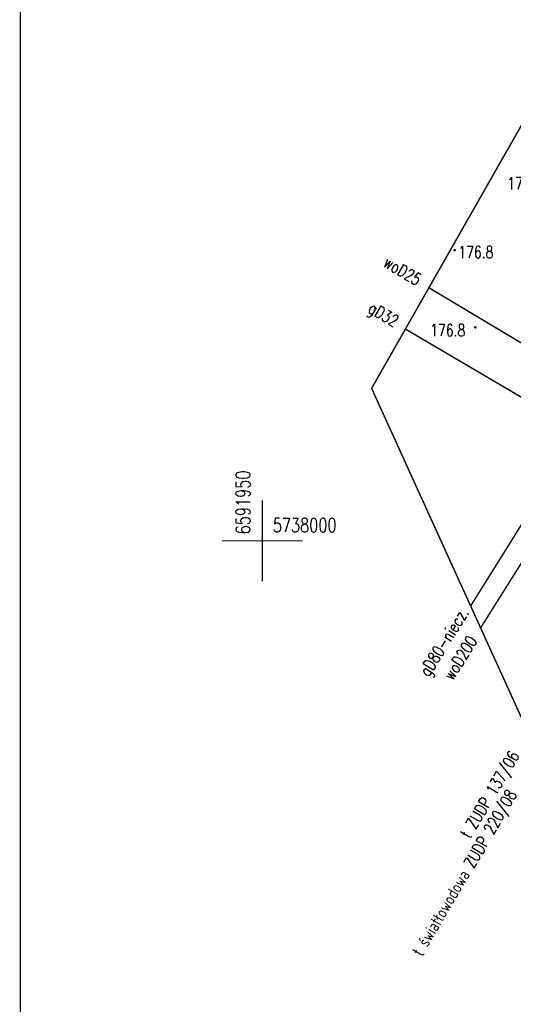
# Model space of a CAD drawing. Header units: metres. Extents: x 964 to 7125, y -212 to 9570.
# Tile 162 of 185: x 2585 to 2616, y 255 to 316. Entities that reach past the tile are written whole.
import ezdxf
from ezdxf.enums import TextEntityAlignment as Align

# ---------------------------------------------------------------- set-up
doc = ezdxf.new("R2010")
doc.units = ezdxf.units.M
doc.linetypes.add('1', pattern=[1.5, 1, -0.5])
for name, color, linetype in [('OT_Rzedna', 7, 'Continuous'), ('OTR_T_1', 7, 'Continuous'), ('P_SUTP_E_T_0', 7, 'Continuous'), ('siatka_kwadratow', 7, 'Continuous'), ('SUGP_E_T_0', 7, 'Continuous'), ('SUGP_L_0', 7, 'Continuous'), ('SUWP_E_T_0', 7, 'Continuous'), ('SUWP_L_0', 7, 'Continuous'), ('zakres_poprawny', 7, 'Continuous')]:
    doc.layers.add(name, color=color, linetype=linetype)
doc.layers.add('PODKŁAD MAPA', color=7, linetype='Continuous', lineweight=9)
doc.styles.add('STYL_ARIAL', font='simplex', dxfattribs={"width": 0.75, "oblique": 0.1})

# ---------------------------------------------------------------- blocks, each defined once
blk = doc.blocks.new('OTRN')
at = {"color": 0}
blk.add_circle((0, 0), 0.05, dxfattribs=at)
blk = doc.blocks.new('MDCP 20240606')
at = {"layer": 'siatka_kwadratow', "color": 7, "const_width": 0.09}
blk.add_lwpolyline([(6591935.06, 5738063.3595), (6591935.06, 5737853.3595)], dxfattribs=at)
at = {"layer": 'siatka_kwadratow', "color": 251, "true_color": 0x636466, "const_width": 0.065}
for points in [[(6591950, 5737997.5), (6591950, 5738002.5)], [(6591947.5, 5738000), (6591952.5, 5738000)]]:
    blk.add_lwpolyline(points, dxfattribs=at)
at = {"layer": 'SUGP_L_0', "color": 251, "true_color": 0x636466, "const_width": 0.09}
for points in [[(6591962.8649, 5737995.9742), (6591969.5973, 5738006.7472), (6591983.0305, 5738027.9037)], [(6591958.8364, 5738013.072), (6591969.5974, 5738006.7472)]]:
    blk.add_lwpolyline(points, dxfattribs=at)
at = {"layer": 'SUWP_L_0', "color": 251, "true_color": 0x636466, "const_width": 0.09}
for points in [[(6591963.4803, 5737994.622), (6591972.2199, 5738008.5171), (6591976.945, 5738015.467), (6591986.2159, 5738028.2301)], [(6591972.22, 5738008.49), (6591960.2893, 5738015.6224)]]:
    blk.add_lwpolyline(points, dxfattribs=at)
at = {"layer": 'zakres_poprawny', "color": 251, "linetype": '1', "true_color": 0x636466, "const_width": 0.09}
blk.add_lwpolyline([(6591998.3993, 5738028.4013), (6591996.46, 5738029.28), (6591966.31, 5738026.19), (6591956.75, 5738009.41), (6591972.57, 5737974.65), (6591989.76, 5737969.77), (6591982.85, 5737945.44), (6592001.21, 5737899.93), (6592024.23, 5737894.9), (6592058.8365, 5737922.2224)], dxfattribs=at)
at = {"layer": 'OT_Rzedna', "color": 251, "true_color": 0x636466}
blk.add_blockref('OTRN', (6591963.16, 5738013.18), dxfattribs=at)
at = {"layer": 'OTR_T_1', "color": 251, "true_color": 0x636466}
blk.add_blockref('OTRN', (6591961.88, 5738017.94), dxfattribs=at)
at = {"layer": 'OT_Rzedna', "color": 251, "true_color": 0x636466, "style": 'STYL_ARIAL', "width": 0.75}
for p in [(6591965.1296, 5738022.0651), (6591960.3658, 5738012.9998)]:
    blk.add_text('176.8', height=0.75, dxfattribs=at).set_placement(p, align=Align.MIDDLE_LEFT)
at = {"layer": 'OTR_T_1', "color": 251, "true_color": 0x636466, "style": 'STYL_ARIAL', "width": 0.75}
blk.add_text('176.8', height=0.75, rotation=359.95, dxfattribs=at).set_placement((6591962.1039, 5738017.2217), align=Align.BOTTOM_LEFT)
at = {"layer": 'P_SUTP_E_T_0', "color": 251, "true_color": 0x636466, "style": 'STYL_ARIAL', "width": 0.75}
for s, rotation, p in [('t ZUDP 137/06', 59.0988, (6591962.1778, 5737981.9473)), ('t światłowodowa ZUDP 220/08', 59.6767, (6591959.2183, 5737974.6665))]:
    blk.add_text(s, height=0.75, rotation=rotation, dxfattribs=at).set_placement(p, align=Align.TOP_LEFT)
at = {"layer": 'siatka_kwadratow', "color": 251, "true_color": 0x636466, "style": 'STYL_ARIAL', "width": 0.75}
blk.add_text('6591950', height=0.875, rotation=90, dxfattribs=at).set_placement((6591949.5108, 5738000.3992), align=Align.BOTTOM_LEFT)
blk.add_text('5738000', height=0.875, dxfattribs=at).set_placement((6591950.6471, 5738000.2689), align=Align.BOTTOM_LEFT)
at = {"layer": 'SUGP_E_T_0', "color": 251, "true_color": 0x636466, "style": 'STYL_ARIAL', "width": 0.75}
for s, rotation, p in [('gD32', 329.5548, (6591957.4838, 5738013.9766)), ('gD80-niecz.', 57.9974, (6591961.2193, 5737993.7611))]:
    blk.add_text(s, height=0.75, rotation=rotation, dxfattribs=at).set_placement(p, align=Align.MIDDLE_CENTER)
at = {"layer": 'SUWP_E_T_0', "color": 251, "true_color": 0x636466, "style": 'STYL_ARIAL', "width": 0.75}
for s, rotation, p in [('woD25', 329.1283, (6591958.6563, 5738016.6685)), ('woD200', 57.8313, (6591962.2207, 5737992.7711))]:
    blk.add_text(s, height=0.75, rotation=rotation, dxfattribs=at).set_placement(p, align=Align.MIDDLE_CENTER)

msp = doc.modelspace()

# ---------------------------------------------------------------- block references
at = {"layer": 'PODKŁAD MAPA', "linetype": 'ByBlock'}
msp.add_blockref('MDCP 20240606', (-6589349.772, -5737716.265), dxfattribs=at)

doc.saveas('drawing.dxf')
